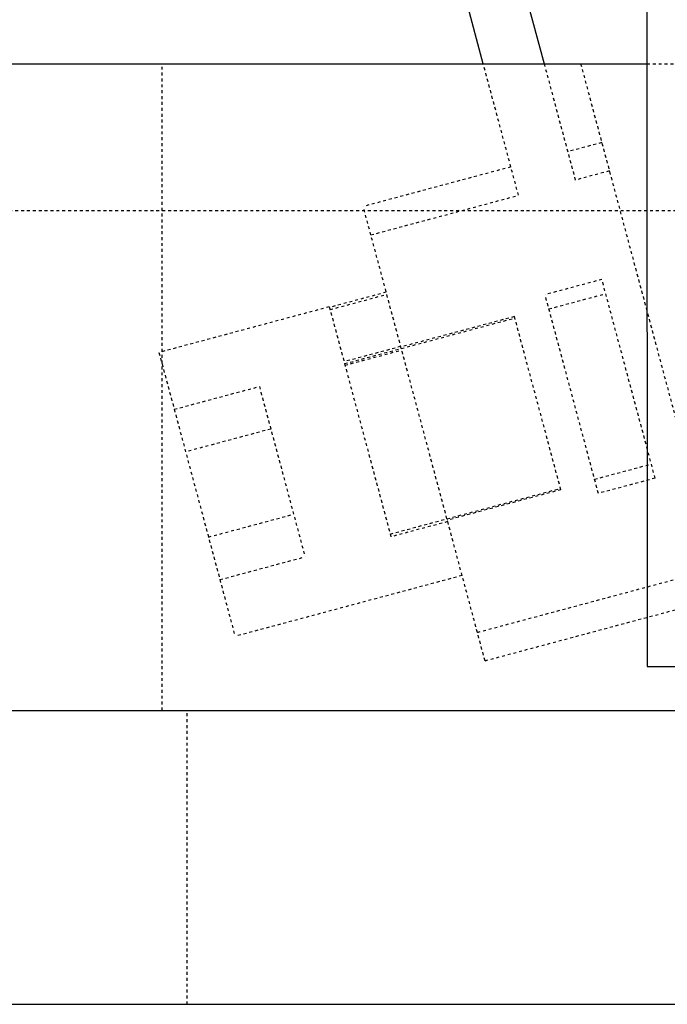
# Model space of a CAD drawing. Header units: millimetres. Extents: x -24622 to 2314, y -1603 to 2287.
# Tile 24 of 197: x -2854 to -2832, y 867 to 901. Entities that reach past the tile are written whole.
import ezdxf

# ---------------------------------------------------------------- set-up
doc = ezdxf.new("R2010")
doc.units = ezdxf.units.MM
doc.linetypes.add('HIDDEN', pattern=[0.2, 0.1, -0.1])
doc.layers.add('02___PRT_ALL_AXES', color=7, linetype='Continuous')
doc.layers.add('DEFAULT_2', color=8, linetype='HIDDEN')

msp = doc.modelspace()

# ---------------------------------------------------------------- linework, layer by layer
at = {"color": 7, "linetype": 'Continuous'}
for p, q in [((-2832.938, 938.828), (-2832.902, 878.828)), ((-2843.117, 924.355), (-2836.413, 899.336)), ((-2838.483, 899.336), (-2845.048, 923.838)), ((-2860.808, 899.336), (-2832.914, 899.336)), ((-2832.902, 878.828), (-2830.807, 878.829)), ((-2865.808, 877.336), (-2663.808, 877.336)), ((-2865.808, 867.336), (-2663.808, 867.336))]:
    msp.add_line(p, q, dxfattribs=at)
at = {"layer": '02___PRT_ALL_AXES', "color": 8, "linetype": 'HIDDEN'}
for p, q in [((-2857.058, 877.336), (-2848.558, 877.336)), ((-2848.558, 867.336), (-2848.558, 877.336)), ((-2857.058, 867.336), (-2848.558, 867.336))]:
    msp.add_line(p, q, dxfattribs=at)
at = {"layer": 'DEFAULT_2', "color": 8, "linetype": 'HIDDEN'}
for p, q in [((-2849.408, 877.336), (-2849.408, 899.336)), ((-2837.284, 894.86), (-2838.483, 899.336)), ((-2836.413, 899.336), (-2835.352, 895.378)), ((-2835.17, 899.336), (-2829.275, 877.336)), ((-2832.914, 899.336), (-2807.914, 899.336)), ((-2834.452, 896.654), (-2835.611, 896.344)), ((-2837.543, 895.826), (-2842.566, 894.48)), ((-2834.193, 895.688), (-2835.352, 895.378)), ((-2842.307, 893.514), (-2837.284, 894.86)), ((-2838.424, 879.025), (-2842.566, 894.48)), ((-2823.108, 894.337), (-2860.808, 894.337)), ((-2834.446, 891.997), (-2836.378, 891.479)), ((-2832.634, 885.235), (-2834.446, 891.997)), ((-2841.784, 891.563), (-2843.716, 891.045)), ((-2843.696, 890.973), (-2841.765, 891.491)), ((-2834.566, 884.718), (-2836.378, 891.479)), ((-2836.249, 890.996), (-2834.317, 891.514)), ((-2843.721, 891.065), (-2849.517, 889.512)), ((-2843.721, 891.065), (-2841.625, 883.241)), ((-2843.203, 889.133), (-2837.408, 890.686)), ((-2837.421, 890.734), (-2841.284, 889.699)), ((-2835.842, 884.842), (-2837.421, 890.734)), ((-2849.517, 889.512), (-2846.928, 879.853)), ((-2841.289, 889.715), (-2843.221, 889.198)), ((-2843.189, 889.079), (-2841.257, 889.597)), ((-2848.999, 887.58), (-2846.101, 888.356)), ((-2846.101, 888.356), (-2844.548, 882.561)), ((-2845.713, 886.908), (-2848.611, 886.131)), ((-2834.696, 885.201), (-2832.764, 885.718)), ((-2832.634, 885.235), (-2834.566, 884.718)), ((-2841.65, 883.337), (-2835.855, 884.89)), ((-2835.842, 884.842), (-2839.706, 883.807)), ((-2847.834, 883.233), (-2844.936, 884.01)), ((-2839.693, 883.758), (-2841.625, 883.241)), ((-2847.446, 881.784), (-2844.548, 882.561)), ((-2838.683, 879.991), (-2830.569, 882.165)), ((-2839.201, 881.923), (-2846.928, 879.853)), ((-2838.424, 879.025), (-2830.311, 881.199))]:
    msp.add_line(p, q, dxfattribs=at)

doc.saveas('drawing.dxf')
